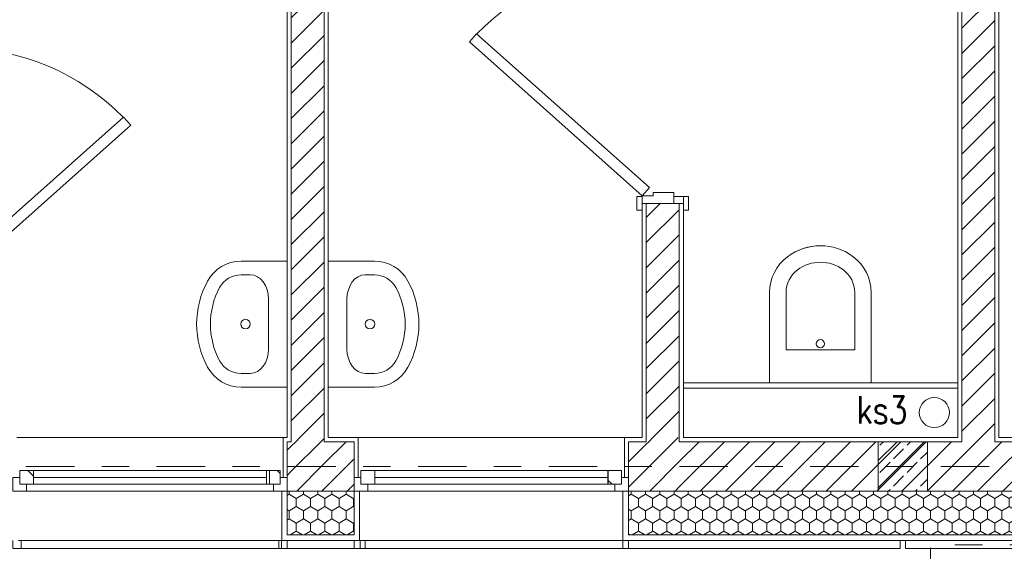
# Model space of a CAD drawing. Extents: x 5465377 to 5465550, y 5925276 to 5925338.
# Tile 16 of 182: x 5465380.93 to 5465384.52, y 5925281.86 to 5925283.8. Entities that reach past the tile are written whole.
import ezdxf

# ---------------------------------------------------------------- set-up
doc = ezdxf.new("R2010")
doc.units = 0
doc.header["$MEASUREMENT"] = 0
for name, pattern in [('Dashed', [0.1, 0.05, -0.05]), ('Krawędzie ukryte', [0.19561111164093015, 0.1411111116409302, -0.05449999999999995]), ('Kropki i Kreski', [0.33513888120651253, 0.1763888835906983, -0.08819444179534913, 0, -0.07055555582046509])]:
    doc.linetypes.add(name, pattern=pattern)
for name, color, linetype, lineweight in [('0_Nr_Pióra__1', 7, 'Continuous', 13), ('0_Nr_pióra__141_Nr_Pióra__141', 7, 'Continuous', 0), ('0_Nr_Pióra__142', 7, 'Continuous', 18), ('_ARCH_Sciany_Nr_Pióra__141', 7, 'Continuous', 0), ('_ARCH_Sciany_Nr_Pióra__142', 7, 'Continuous', 18), ('Drzwi ArchiCAD_Nr_Pióra__141', 7, 'Continuous', 0), ('EGBD03_Nr_Pióra__141', 7, 'Continuous', 0), ('IS_KAN SANIT. OPIS PION_Nr_Pióra__7', 7, 'Continuous', 35), ('IS_KAN SANIT. PION_Nr_Pióra__14', 42, 'Continuous', 18), ('Okna ArchiCADa_Nr_Pióra__103', 31, 'Continuous', 15), ('Okna ArchiCADa_Nr_Pióra__141', 7, 'Continuous', 0)]:
    doc.layers.add(name, color=color, linetype=linetype, lineweight=lineweight)
doc.layers.add('_ARCH_Sciany', color=7, linetype='Continuous')
doc.layers.add('EGBD03', color=7, linetype='Continuous')
doc.styles.add('GENERATED_STYLE_8', font='Simplex.shx', dxfattribs={"bigfont": 'BIGFONT.SHX'})
pattern_1 = [(45, (5464021.330722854, 5925651.473568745), (-0.04596193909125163, 0.04596193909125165), [])]
pattern_2 = [(90.00000000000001, (5464021.330722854, 5925651.473568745), (-0.05196152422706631, 0), [0.03, -0.06]), (90.00000000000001, (5464021.304742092, 5925651.518568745), (-0.05196152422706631, 0), [0.03, -0.06]), (150.0000000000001, (5464021.330722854, 5925651.503568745), (0.02598076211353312, 0.04500000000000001), [0.03, -0.06]), (150.0000000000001, (5464021.27876133, 5925651.503568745), (0.02598076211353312, 0.04500000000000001), [0.03, -0.06]), (-149.9999999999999, (5464021.330722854, 5925651.473568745), (-0.0259807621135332, 0.04499999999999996), [0.03, -0.05999999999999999]), (-149.9999999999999, (5464021.27876133, 5925651.473568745), (-0.0259807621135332, 0.04499999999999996), [0.03, -0.05999999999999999])]
pattern_3 = [(90.00000000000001, (5464021.330722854, 5925651.473568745), (-0.0649999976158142, 0), []), (45.00000000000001, (5464021.330722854, 5925651.473568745), (-0.0649999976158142, 0.06499999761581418), [])]

# ---------------------------------------------------------------- blocks, each defined once
blk = doc.blocks.new('Ściana_440', base_point=(5465384.504072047, 5925285.92533285))
at = {"layer": '_ARCH_Sciany_Nr_Pióra__141', "linetype": 'Continuous'}
h = blk.add_hatch(dxfattribs=at)
h.set_pattern_fill('cegła_zwykła', color=256, style=0, pattern_type=2)
h.set_pattern_definition(pattern_1)
h.paths.add_polyline_path([(5465384.369072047, 5925284.09033285), (5465384.369072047, 5925282.27533285), (5465384.489072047, 5925282.27533285), (5465384.489072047, 5925284.09033285)], flags=0)
for p, q in [((5465384.504072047, 5925282.27533285), (5465384.504072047, 5925284.32533285)), ((5465384.354072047, 5925284.07533285), (5465384.354072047, 5925282.27533285))]:
    blk.add_line(p, q, dxfattribs=at)
at = {"layer": '_ARCH_Sciany_Nr_Pióra__142', "linetype": 'Continuous'}
for p, q in [((5465384.369072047, 5925284.09033285), (5465384.369072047, 5925282.27533285)), ((5465384.489072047, 5925282.27533285), (5465384.489072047, 5925284.09033285))]:
    blk.add_line(p, q, dxfattribs=at)
blk = doc.blocks.new('Ściana_441', base_point=(5465381.910018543, 5925284.225332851))
at = {"layer": '_ARCH_Sciany_Nr_Pióra__141', "linetype": 'Continuous'}
h = blk.add_hatch(dxfattribs=at)
h.set_pattern_fill('cegła_zwykła', color=256, style=0, pattern_type=2)
h.set_pattern_definition(pattern_1)
h.paths.add_polyline_path([(5465381.925018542, 5925284.07533285), (5465381.925018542, 5925282.27533285), (5465382.045018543, 5925282.27533285), (5465382.045018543, 5925284.07533285)], flags=0)
for p, q in [((5465381.910018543, 5925284.07533285), (5465381.910018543, 5925282.27533285)), ((5465382.060018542, 5925282.27533285), (5465382.060018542, 5925284.07533285))]:
    blk.add_line(p, q, dxfattribs=at)
at = {"layer": '_ARCH_Sciany_Nr_Pióra__142', "linetype": 'Continuous'}
for p, q in [((5465381.925018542, 5925284.07533285), (5465381.925018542, 5925282.27533285)), ((5465382.045018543, 5925282.27533285), (5465382.045018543, 5925284.07533285))]:
    blk.add_line(p, q, dxfattribs=at)
blk = doc.blocks.new('D1 Drzwi proste 12_7', base_point=(5464021.330722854, 5925651.473568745))
at = {"layer": 'Drzwi ArchiCAD_Nr_Pióra__141', "linetype": 'Continuous'}
for p, q in [((5464021.191123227, 5925652.103601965), (5464021.161263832, 5925652.07698587)), ((5464021.752722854, 5925651.473568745), (5464021.191123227, 5925652.103601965)), ((5464021.161263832, 5925652.07698587), (5464021.722863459, 5925651.446952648)), ((5464020.855722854, 5925651.473568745), (5464020.855722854, 5925651.492568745)), ((5464020.855722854, 5925651.492568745), (5464020.905722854, 5925651.492568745)), ((5464020.905722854, 5925651.492568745), (5464020.905722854, 5925651.473568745)), ((5464021.755722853, 5925651.492568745), (5464021.805722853, 5925651.492568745)), ((5464021.755722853, 5925651.473568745), (5464021.755722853, 5925651.492568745)), ((5464021.805722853, 5925651.492568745), (5464021.805722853, 5925651.473568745)), ((5464020.905722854, 5925651.473568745), (5464020.855722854, 5925651.473568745)), ((5464020.880722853, 5925651.473568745), (5464020.855722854, 5925651.473568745)), ((5464020.908722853, 5925651.473568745), (5464020.880722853, 5925651.473568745)), ((5464020.880722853, 5925651.473568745), (5464020.880722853, 5925651.358568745)), ((5464020.880722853, 5925651.473568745), (5464020.880722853, 5925651.458568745)), ((5464020.880722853, 5925651.458568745), (5464020.880722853, 5925651.358568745)), ((5464020.908722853, 5925651.433568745), (5464020.908722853, 5925651.473568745)), ((5464021.722863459, 5925651.446952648), (5464021.752722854, 5925651.473568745)), ((5464021.780722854, 5925651.473568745), (5464021.752722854, 5925651.473568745)), ((5464021.752722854, 5925651.473568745), (5464021.752722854, 5925651.433568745)), ((5464021.805722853, 5925651.473568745), (5464021.755722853, 5925651.473568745)), ((5464021.780722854, 5925651.358568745), (5464021.780722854, 5925651.473568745)), ((5464021.780722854, 5925651.473568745), (5464021.780722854, 5925651.458568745)), ((5464021.780722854, 5925651.473568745), (5464021.805722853, 5925651.473568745)), ((5464021.780722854, 5925651.458568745), (5464021.780722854, 5925651.358568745)), ((5464020.920722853, 5925651.433568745), (5464020.908722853, 5925651.433568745)), ((5464020.920722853, 5925651.358568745), (5464020.920722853, 5925651.433568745)), ((5464021.752722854, 5925651.433568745), (5464021.740722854, 5925651.433568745)), ((5464021.740722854, 5925651.433568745), (5464021.740722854, 5925651.358568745)), ((5464020.880722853, 5925651.323568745), (5464020.880722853, 5925651.358568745)), ((5464020.880722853, 5925651.358568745), (5464020.905722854, 5925651.358568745)), ((5464020.880722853, 5925651.358568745), (5464020.920722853, 5925651.358568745)), ((5464020.880722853, 5925651.358568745), (5464020.880722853, 5925651.338568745)), ((5464020.905722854, 5925651.358568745), (5464020.905722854, 5925651.323568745)), ((5464021.740722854, 5925651.358568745), (5464021.780722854, 5925651.358568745)), ((5464021.755722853, 5925651.323568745), (5464021.755722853, 5925651.358568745)), ((5464021.755722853, 5925651.358568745), (5464021.780722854, 5925651.358568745)), ((5464021.780722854, 5925651.358568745), (5464021.780722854, 5925651.323568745)), ((5464021.780722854, 5925651.358568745), (5464021.780722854, 5925651.338568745)), ((5464020.855722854, 5925651.304568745), (5464020.855722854, 5925651.323568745)), ((5464020.855722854, 5925651.323568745), (5464020.905722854, 5925651.323568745)), ((5464020.880722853, 5925651.323568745), (5464020.855722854, 5925651.323568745)), ((5464020.880722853, 5925651.338568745), (5464020.880722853, 5925651.323568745)), ((5464020.905722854, 5925651.323568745), (5464020.880722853, 5925651.323568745)), ((5464020.905722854, 5925651.323568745), (5464020.905722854, 5925651.304568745)), ((5464021.780722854, 5925651.323568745), (5464021.755722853, 5925651.323568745)), ((5464021.755722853, 5925651.323568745), (5464021.805722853, 5925651.323568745)), ((5464021.755722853, 5925651.304568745), (5464021.755722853, 5925651.323568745)), ((5464021.780722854, 5925651.338568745), (5464021.780722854, 5925651.323568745)), ((5464021.780722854, 5925651.323568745), (5464021.805722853, 5925651.323568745)), ((5464021.805722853, 5925651.323568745), (5464021.805722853, 5925651.304568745)), ((5464020.905722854, 5925651.304568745), (5464020.855722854, 5925651.304568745)), ((5464021.805722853, 5925651.304568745), (5464021.755722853, 5925651.304568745))]:
    blk.add_line(p, q, dxfattribs=at)
blk.add_arc((5464021.752722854, 5925651.473568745), 0.844, 134.4296613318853, 180, dxfattribs=at)
blk = doc.blocks.new('Ściana_442', base_point=(5465380.560018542, 5925285.92533285))
at = {"layer": 'Drzwi ArchiCAD_Nr_Pióra__141', "linetype": 'Continuous', "rotation": 270.0000000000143}
blk.add_blockref('D1 Drzwi proste 12_7', (5465380.710018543, 5925283.27533285), dxfattribs=at)
blk = doc.blocks.new('O1 rozwierane 12_4', base_point=(5464021.330722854, 5925651.473568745))
at = {"layer": 'Okna ArchiCADa_Nr_Pióra__103', "linetype": 'Continuous'}
h = blk.add_hatch(dxfattribs=at)
h.set_pattern_fill('cegła_szamotowa', color=256, style=0, pattern_type=2)
h.set_pattern_definition(pattern_3)
h.paths.add_polyline_path([(5464020.855722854, 5925651.398568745), (5464020.905722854, 5925651.398568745), (5464020.905722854, 5925651.448568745), (5464020.855722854, 5925651.448568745)], flags=0)
h = blk.add_hatch(dxfattribs=at)
h.set_pattern_fill('cegła_szamotowa', color=256, style=0, pattern_type=2)
h.set_pattern_definition(pattern_3)
h.paths.add_polyline_path([(5464021.805722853, 5925651.448568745), (5464021.755722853, 5925651.448568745), (5464021.755722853, 5925651.398568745), (5464021.805722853, 5925651.398568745)], flags=0)
at = {"layer": 'Okna ArchiCADa_Nr_Pióra__141', "linetype": 'Continuous'}
for p, q in [((5464020.830722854, 5925651.653568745), (5464020.830722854, 5925651.683568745)), ((5464020.830722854, 5925651.683568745), (5464021.830722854, 5925651.683568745)), ((5464021.830722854, 5925651.683568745), (5464021.830722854, 5925651.653568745)), ((5464020.850722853, 5925651.653568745), (5464021.810722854, 5925651.653568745)), ((5464020.880722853, 5925651.473568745), (5464020.830722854, 5925651.473568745)), ((5464020.830722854, 5925651.473568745), (5464020.830722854, 5925651.423568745)), ((5464020.830722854, 5925651.473568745), (5464020.830722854, 5925651.423568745)), ((5464020.880722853, 5925651.448568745), (5464020.880722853, 5925651.473568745)), ((5464021.780722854, 5925651.473568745), (5464020.880722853, 5925651.473568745)), ((5464021.830722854, 5925651.473568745), (5464021.780722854, 5925651.473568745)), ((5464021.780722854, 5925651.473568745), (5464021.780722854, 5925651.448568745)), ((5464021.830722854, 5925651.423568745), (5464021.830722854, 5925651.473568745)), ((5464021.830722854, 5925651.473568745), (5464021.830722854, 5925651.423568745)), ((5464020.830722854, 5925651.423568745), (5464020.855722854, 5925651.423568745)), ((5464020.855722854, 5925651.423568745), (5464020.855722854, 5925651.448568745)), ((5464020.855722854, 5925651.448568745), (5464020.880722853, 5925651.448568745)), ((5464020.905722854, 5925651.448568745), (5464020.855722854, 5925651.448568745)), ((5464020.855722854, 5925651.448568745), (5464020.855722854, 5925651.398568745)), ((5464020.905722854, 5925651.448568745), (5464021.755722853, 5925651.448568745)), ((5464020.905722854, 5925651.398568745), (5464020.905722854, 5925651.448568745)), ((5464020.905722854, 5925651.423568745), (5464021.755722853, 5925651.423568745)), ((5464021.805722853, 5925651.448568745), (5464021.755722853, 5925651.448568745)), ((5464021.755722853, 5925651.448568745), (5464021.755722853, 5925651.398568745)), ((5464021.780722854, 5925651.448568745), (5464021.805722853, 5925651.448568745)), ((5464021.805722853, 5925651.448568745), (5464021.805722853, 5925651.423568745)), ((5464021.805722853, 5925651.398568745), (5464021.805722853, 5925651.448568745)), ((5464021.805722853, 5925651.423568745), (5464021.830722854, 5925651.423568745)), ((5464020.855722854, 5925651.398568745), (5464020.905722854, 5925651.398568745)), ((5464020.905722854, 5925651.398568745), (5464021.755722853, 5925651.398568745)), ((5464020.905722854, 5925651.398568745), (5464021.755722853, 5925651.398568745)), ((5464021.755722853, 5925651.398568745), (5464021.805722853, 5925651.398568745)), ((5464020.845722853, 5925651.278568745), (5464021.815722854, 5925651.278568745)), ((5464020.845722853, 5925651.278568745), (5464021.815722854, 5925651.278568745))]:
    blk.add_line(p, q, dxfattribs=at)
blk = doc.blocks.new('Ściana_445', base_point=(5465378.954072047, 5925282.27533285))
at = {"layer": '_ARCH_Sciany_Nr_Pióra__141', "linetype": 'Continuous'}
h = blk.add_hatch(dxfattribs=at)
h.set_pattern_fill('cegła_zwykła', color=256, style=0, pattern_type=2)
h.set_pattern_definition(pattern_1)
h.paths.add_polyline_path([(5465381.925018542, 5925282.26033285), (5465382.045018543, 5925282.26033285), (5465382.045018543, 5925282.27533285), (5465381.925018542, 5925282.27533285)], flags=0)
h = blk.add_hatch(dxfattribs=at)
h.set_pattern_fill('cegła_zwykła', color=256, style=0, pattern_type=2)
h.set_pattern_definition(pattern_1)
h.paths.add_polyline_path([(5465383.219072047, 5925282.26033285), (5465383.339072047, 5925282.26033285), (5465383.339072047, 5925282.27533285), (5465383.219072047, 5925282.27533285)], flags=0)
h = blk.add_hatch(dxfattribs=at)
h.set_pattern_fill('cegła_zwykła', color=256, style=0, pattern_type=2)
h.set_pattern_definition(pattern_1)
h.paths.add_polyline_path([(5465384.369072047, 5925282.26033285), (5465384.489072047, 5925282.26033285), (5465384.489072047, 5925282.27533285), (5465384.369072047, 5925282.27533285)], flags=0)
h = blk.add_hatch(dxfattribs=at)
h.set_pattern_fill('cegła_zwykła', color=256, style=0, pattern_type=2)
h.set_pattern_definition(pattern_1)
h.paths.add_polyline_path([(5465381.910018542, 5925282.08033285), (5465381.925018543, 5925282.08033285), (5465381.925018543, 5925282.260332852), (5465381.910018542, 5925282.260332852), (5465381.910018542, 5925282.130332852)], flags=0)
h = blk.add_hatch(dxfattribs=at)
h.set_pattern_fill('cegła_zwykła', color=256, style=0, pattern_type=2)
h.set_pattern_definition(pattern_1)
h.paths.add_polyline_path([(5465381.925018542, 5925282.08033285), (5465382.045018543, 5925282.08033285), (5465382.045018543, 5925282.26033285), (5465381.925018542, 5925282.26033285)], flags=0)
h = blk.add_hatch(dxfattribs=at)
h.set_pattern_fill('cegła_zwykła', color=256, style=0, pattern_type=2)
h.set_pattern_definition(pattern_1)
h.paths.add_polyline_path([(5465382.045018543, 5925282.08033285), (5465382.154072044, 5925282.08033285), (5465382.154072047, 5925282.130332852), (5465382.154072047, 5925282.260332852), (5465382.045018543, 5925282.260332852)], flags=0)
h = blk.add_hatch(dxfattribs=at)
h.set_pattern_fill('cegła_zwykła', color=256, style=0, pattern_type=2)
h.set_pattern_definition(pattern_1)
h.paths.add_polyline_path([(5465383.154072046, 5925282.130332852), (5465383.15407204, 5925282.08033285), (5465383.219072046, 5925282.08033285), (5465383.219072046, 5925282.260332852), (5465383.154072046, 5925282.260332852)], flags=0)
h = blk.add_hatch(dxfattribs=at)
h.set_pattern_fill('cegła_zwykła', color=256, style=0, pattern_type=2)
h.set_pattern_definition(pattern_1)
h.paths.add_polyline_path([(5465383.219072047, 5925282.08033285), (5465383.339072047, 5925282.08033285), (5465383.339072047, 5925282.26033285), (5465383.219072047, 5925282.26033285)], flags=0)
h = blk.add_hatch(dxfattribs=at)
h.set_pattern_fill('cegła_zwykła', color=256, style=0, pattern_type=2)
h.set_pattern_definition(pattern_1)
h.paths.add_polyline_path([(5465383.339072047, 5925282.08033285), (5465384.369072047, 5925282.08033285), (5465384.369072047, 5925282.26033285), (5465383.339072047, 5925282.26033285)], flags=0)
h = blk.add_hatch(dxfattribs=at)
h.set_pattern_fill('cegła_zwykła', color=256, style=0, pattern_type=2)
h.set_pattern_definition(pattern_1)
h.paths.add_polyline_path([(5465384.369072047, 5925282.08033285), (5465384.489072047, 5925282.08033285), (5465384.489072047, 5925282.26033285), (5465384.369072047, 5925282.26033285)], flags=0)
h = blk.add_hatch(dxfattribs=at)
h.set_pattern_fill('cegła_zwykła', color=256, style=0, pattern_type=2)
h.set_pattern_definition(pattern_1)
h.paths.add_polyline_path([(5465384.754072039, 5925282.260332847), (5465384.489072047, 5925282.260332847), (5465384.489072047, 5925282.080332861), (5465384.754072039, 5925282.080332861)], flags=0)
h = blk.add_hatch(dxfattribs=at)
h.set_pattern_fill('Styropian2', color=256, style=0, pattern_type=2)
h.set_pattern_definition(pattern_2)
h.paths.add_polyline_path([(5465382.154072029, 5925282.080332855), (5465381.910018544, 5925282.080332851), (5465381.910018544, 5925281.92033285), (5465382.154072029, 5925281.92033285)], flags=0)
h = blk.add_hatch(dxfattribs=at)
h.set_pattern_fill('Styropian2', color=256, style=0, pattern_type=2)
h.set_pattern_definition(pattern_2)
h.paths.add_polyline_path([(5465383.154072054, 5925282.080332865), (5465383.154072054, 5925281.920332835), (5465384.754072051, 5925281.920332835), (5465384.754072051, 5925282.01533282), (5465384.754072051, 5925282.080332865)], flags=0)
for p, q in [((5465381.895018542, 5925282.27533285), (5465381.895018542, 5925282.13033285)), ((5465381.910018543, 5925282.27533285), (5465381.895018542, 5925282.27533285)), ((5465382.154072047, 5925282.27533285), (5465382.060018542, 5925282.27533285)), ((5465382.154072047, 5925282.27533285), (5465382.169072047, 5925282.27533285)), ((5465382.169072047, 5925282.27533285), (5465382.169072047, 5925282.13033285)), ((5465383.139072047, 5925282.27533285), (5465383.139072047, 5925282.13033285)), ((5465383.154072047, 5925282.27533285), (5465383.139072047, 5925282.27533285)), ((5465383.204072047, 5925282.27533285), (5465383.154072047, 5925282.27533285)), ((5465384.354072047, 5925282.27533285), (5465383.354072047, 5925282.27533285)), ((5465384.754072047, 5925282.27533285), (5465384.504072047, 5925282.27533285)), ((5465381.910018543, 5925282.13033285), (5465381.895018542, 5925282.13033285)), ((5465381.910018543, 5925282.08033285), (5465381.910018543, 5925282.13033285)), ((5465382.154072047, 5925282.13033285), (5465382.169072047, 5925282.13033285)), ((5465382.154072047, 5925282.08033285), (5465382.154072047, 5925282.13033285)), ((5465383.154072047, 5925282.13033285), (5465383.139072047, 5925282.13033285)), ((5465383.154072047, 5925282.08033285), (5465383.154072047, 5925282.13033285)), ((5465381.890018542, 5925281.90033285), (5465381.890018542, 5925282.08033285)), ((5465381.910018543, 5925282.08033285), (5465381.890018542, 5925282.08033285)), ((5465381.910018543, 5925281.92033285), (5465381.910018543, 5925282.08033285)), ((5465382.154072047, 5925282.08033285), (5465382.174072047, 5925282.08033285)), ((5465382.154072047, 5925281.92033285), (5465382.154072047, 5925282.08033285)), ((5465382.174072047, 5925281.90033285), (5465382.174072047, 5925282.08033285)), ((5465383.134072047, 5925281.90033285), (5465383.134072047, 5925282.08033285)), ((5465383.154072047, 5925282.08033285), (5465383.134072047, 5925282.08033285)), ((5465383.154072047, 5925281.92033285), (5465383.154072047, 5925282.08033285)), ((5465381.910018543, 5925281.92033285), (5465382.154072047, 5925281.92033285)), ((5465383.154072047, 5925281.92033285), (5465384.754072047, 5925281.92033285)), ((5465381.910018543, 5925281.90033285), (5465381.890018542, 5925281.90033285)), ((5465381.910018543, 5925281.90033285), (5465382.154072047, 5925281.90033285)), ((5465382.154072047, 5925281.90033285), (5465382.174072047, 5925281.90033285)), ((5465383.154072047, 5925281.90033285), (5465383.134072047, 5925281.90033285)), ((5465383.154072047, 5925281.90033285), (5465384.754072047, 5925281.90033285))]:
    blk.add_line(p, q, dxfattribs=at)
at = {"layer": '_ARCH_Sciany_Nr_Pióra__142', "linetype": 'Continuous'}
for p, q in [((5465381.925018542, 5925282.27533285), (5465381.925018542, 5925282.26033285)), ((5465382.045018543, 5925282.26033285), (5465382.045018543, 5925282.27533285)), ((5465383.219072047, 5925282.27533285), (5465383.219072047, 5925282.26033285)), ((5465383.339072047, 5925282.26033285), (5465383.339072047, 5925282.27533285)), ((5465384.369072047, 5925282.27533285), (5465384.369072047, 5925282.26033285)), ((5465384.489072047, 5925282.26033285), (5465384.489072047, 5925282.27533285)), ((5465381.925018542, 5925282.26033285), (5465381.910018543, 5925282.26033285)), ((5465381.910018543, 5925282.26033285), (5465381.910018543, 5925282.13033285)), ((5465382.154072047, 5925282.26033285), (5465382.045018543, 5925282.26033285)), ((5465382.154072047, 5925282.26033285), (5465382.154072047, 5925282.13033285)), ((5465383.219072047, 5925282.26033285), (5465383.154072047, 5925282.26033285)), ((5465383.154072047, 5925282.26033285), (5465383.154072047, 5925282.13033285)), ((5465384.369072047, 5925282.26033285), (5465383.339072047, 5925282.26033285)), ((5465384.754072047, 5925282.26033285), (5465384.489072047, 5925282.26033285)), ((5465381.910018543, 5925282.08033285), (5465381.925018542, 5925282.08033285)), ((5465381.925018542, 5925282.08033285), (5465382.045018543, 5925282.08033285)), ((5465382.045018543, 5925282.08033285), (5465382.154072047, 5925282.08033285)), ((5465383.154072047, 5925282.08033285), (5465383.219072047, 5925282.08033285)), ((5465383.219072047, 5925282.08033285), (5465383.339072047, 5925282.08033285)), ((5465383.339072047, 5925282.08033285), (5465384.369072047, 5925282.08033285)), ((5465384.369072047, 5925282.08033285), (5465384.489072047, 5925282.08033285)), ((5465384.489072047, 5925282.08033285), (5465384.754072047, 5925282.08033285))]:
    blk.add_line(p, q, dxfattribs=at)
at = {"layer": 'Okna ArchiCADa_Nr_Pióra__141', "linetype": 'Continuous', "xscale": -1, "rotation": 180.0000000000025}
for p in [(5465381.410018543, 5925282.08033285), (5465382.654072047, 5925282.08033285)]:
    blk.add_blockref('O1 rozwierane 12_4', p, dxfattribs=at)
blk = doc.blocks.new('D1 Drzwi proste 12_9', base_point=(5464021.330722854, 5925651.473568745))
at = {"layer": 'Drzwi ArchiCAD_Nr_Pióra__141', "linetype": 'Continuous'}
for p, q in [((5464021.191123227, 5925652.103601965), (5464021.161263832, 5925652.07698587)), ((5464021.752722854, 5925651.473568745), (5464021.191123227, 5925652.103601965)), ((5464021.161263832, 5925652.07698587), (5464021.722863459, 5925651.446952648)), ((5464020.855722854, 5925651.473568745), (5464020.855722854, 5925651.492568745)), ((5464020.855722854, 5925651.492568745), (5464020.905722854, 5925651.492568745)), ((5464020.905722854, 5925651.492568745), (5464020.905722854, 5925651.473568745)), ((5464021.755722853, 5925651.492568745), (5464021.805722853, 5925651.492568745)), ((5464021.755722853, 5925651.473568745), (5464021.755722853, 5925651.492568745)), ((5464021.805722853, 5925651.492568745), (5464021.805722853, 5925651.473568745)), ((5464020.905722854, 5925651.473568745), (5464020.855722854, 5925651.473568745)), ((5464020.880722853, 5925651.473568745), (5464020.855722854, 5925651.473568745)), ((5464020.908722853, 5925651.473568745), (5464020.880722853, 5925651.473568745)), ((5464020.880722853, 5925651.473568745), (5464020.880722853, 5925651.358568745)), ((5464020.880722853, 5925651.473568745), (5464020.880722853, 5925651.458568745)), ((5464020.880722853, 5925651.458568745), (5464020.880722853, 5925651.358568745)), ((5464020.908722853, 5925651.433568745), (5464020.908722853, 5925651.473568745)), ((5464021.722863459, 5925651.446952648), (5464021.752722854, 5925651.473568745)), ((5464021.780722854, 5925651.473568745), (5464021.752722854, 5925651.473568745)), ((5464021.752722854, 5925651.473568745), (5464021.752722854, 5925651.433568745)), ((5464021.805722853, 5925651.473568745), (5464021.755722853, 5925651.473568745)), ((5464021.780722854, 5925651.358568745), (5464021.780722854, 5925651.473568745)), ((5464021.780722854, 5925651.473568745), (5464021.780722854, 5925651.458568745)), ((5464021.780722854, 5925651.473568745), (5464021.805722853, 5925651.473568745)), ((5464021.780722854, 5925651.458568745), (5464021.780722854, 5925651.358568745)), ((5464020.920722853, 5925651.433568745), (5464020.908722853, 5925651.433568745)), ((5464020.920722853, 5925651.358568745), (5464020.920722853, 5925651.433568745)), ((5464021.752722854, 5925651.433568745), (5464021.740722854, 5925651.433568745)), ((5464021.740722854, 5925651.433568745), (5464021.740722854, 5925651.358568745)), ((5464020.880722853, 5925651.323568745), (5464020.880722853, 5925651.358568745)), ((5464020.880722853, 5925651.358568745), (5464020.905722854, 5925651.358568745)), ((5464020.880722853, 5925651.358568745), (5464020.920722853, 5925651.358568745)), ((5464020.880722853, 5925651.358568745), (5464020.880722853, 5925651.338568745)), ((5464020.905722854, 5925651.358568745), (5464020.905722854, 5925651.323568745)), ((5464021.740722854, 5925651.358568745), (5464021.780722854, 5925651.358568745)), ((5464021.755722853, 5925651.323568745), (5464021.755722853, 5925651.358568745)), ((5464021.755722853, 5925651.358568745), (5464021.780722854, 5925651.358568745)), ((5464021.780722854, 5925651.358568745), (5464021.780722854, 5925651.323568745)), ((5464021.780722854, 5925651.358568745), (5464021.780722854, 5925651.338568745)), ((5464020.855722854, 5925651.304568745), (5464020.855722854, 5925651.323568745)), ((5464020.855722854, 5925651.323568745), (5464020.905722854, 5925651.323568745)), ((5464020.880722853, 5925651.323568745), (5464020.855722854, 5925651.323568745)), ((5464020.880722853, 5925651.338568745), (5464020.880722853, 5925651.323568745)), ((5464020.905722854, 5925651.323568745), (5464020.880722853, 5925651.323568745)), ((5464020.905722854, 5925651.323568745), (5464020.905722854, 5925651.304568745)), ((5464021.780722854, 5925651.323568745), (5464021.755722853, 5925651.323568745)), ((5464021.755722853, 5925651.323568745), (5464021.805722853, 5925651.323568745)), ((5464021.755722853, 5925651.304568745), (5464021.755722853, 5925651.323568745)), ((5464021.780722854, 5925651.338568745), (5464021.780722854, 5925651.323568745)), ((5464021.780722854, 5925651.323568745), (5464021.805722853, 5925651.323568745)), ((5464021.805722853, 5925651.323568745), (5464021.805722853, 5925651.304568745)), ((5464020.905722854, 5925651.304568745), (5464020.855722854, 5925651.304568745)), ((5464021.805722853, 5925651.304568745), (5464021.755722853, 5925651.304568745))]:
    blk.add_line(p, q, dxfattribs=at)
blk.add_arc((5464021.752722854, 5925651.473568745), 0.844, 134.4296613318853, 180, dxfattribs=at)
blk = doc.blocks.new('Ściana_451', base_point=(5465383.354072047, 5925282.27533285))
at = {"layer": '_ARCH_Sciany_Nr_Pióra__141', "linetype": 'Continuous'}
h = blk.add_hatch(dxfattribs=at)
h.set_pattern_fill('cegła_zwykła', color=256, style=0, pattern_type=2)
h.set_pattern_definition(pattern_1)
h.paths.add_polyline_path([(5465383.219072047, 5925284.07533285), (5465383.219072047, 5925284.029903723), (5465383.319072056, 5925284.029903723), (5465383.339072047, 5925284.029903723), (5465383.339072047, 5925284.07533285)], flags=0)
h = blk.add_hatch(dxfattribs=at)
h.set_pattern_fill('cegła_zwykła', color=256, style=0, pattern_type=2)
h.set_pattern_definition(pattern_1)
h.paths.add_polyline_path([(5465383.219072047, 5925282.27533285), (5465383.339072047, 5925282.27533285), (5465383.339072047, 5925283.129903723), (5465383.319072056, 5925283.129903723), (5465383.219072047, 5925283.129903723)], flags=0)
for p, q in [((5465383.204072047, 5925284.07533285), (5465383.204072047, 5925284.029903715)), ((5465383.354072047, 5925284.029903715), (5465383.354072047, 5925284.07533285)), ((5465383.204072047, 5925284.029903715), (5465383.204072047, 5925284.054903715)), ((5465383.354072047, 5925284.029903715), (5465383.354072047, 5925284.054903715)), ((5465383.204072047, 5925284.029903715), (5465383.219072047, 5925284.029903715)), ((5465383.219072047, 5925284.029903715), (5465383.319072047, 5925284.029903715)), ((5465383.319072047, 5925284.029903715), (5465383.339072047, 5925284.029903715)), ((5465383.339072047, 5925284.029903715), (5465383.354072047, 5925284.029903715)), ((5465383.204072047, 5925283.129903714), (5465383.204072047, 5925283.104903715)), ((5465383.204072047, 5925283.129903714), (5465383.219072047, 5925283.129903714)), ((5465383.204072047, 5925283.129903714), (5465383.204072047, 5925282.27533285)), ((5465383.219072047, 5925283.129903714), (5465383.319072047, 5925283.129903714)), ((5465383.319072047, 5925283.129903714), (5465383.339072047, 5925283.129903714)), ((5465383.339072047, 5925283.129903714), (5465383.354072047, 5925283.129903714)), ((5465383.354072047, 5925283.129903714), (5465383.354072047, 5925283.104903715)), ((5465383.354072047, 5925282.27533285), (5465383.354072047, 5925283.129903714))]:
    blk.add_line(p, q, dxfattribs=at)
at = {"layer": '_ARCH_Sciany_Nr_Pióra__142', "linetype": 'Continuous'}
for p, q in [((5465383.219072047, 5925284.07533285), (5465383.219072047, 5925284.029903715)), ((5465383.339072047, 5925284.029903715), (5465383.339072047, 5925284.07533285)), ((5465383.219072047, 5925283.129903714), (5465383.219072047, 5925282.27533285)), ((5465383.339072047, 5925282.27533285), (5465383.339072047, 5925283.129903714))]:
    blk.add_line(p, q, dxfattribs=at)
at = {"layer": 'Drzwi ArchiCAD_Nr_Pióra__141', "linetype": 'Continuous', "xscale": -1, "rotation": 90}
blk.add_blockref('D1 Drzwi proste 12_9', (5465383.204072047, 5925283.579903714), dxfattribs=at)
blk = doc.blocks.new('Ściana_457', base_point=(5465381.889263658, 5925281.90033285))
at = {"layer": '_ARCH_Sciany_Nr_Pióra__141', "linetype": 'Continuous'}
for p, q in [((5465382.176229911, 5925281.90033285), (5465381.889263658, 5925281.90033285)), ((5465381.889263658, 5925281.90033285), (5465381.889263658, 5925281.87033285)), ((5465382.176229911, 5925281.87033285), (5465382.176229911, 5925281.90033285)), ((5465381.889263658, 5925281.87033285), (5465382.176229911, 5925281.87033285))]:
    blk.add_line(p, q, dxfattribs=at)
blk = doc.blocks.new('Ściana_458', base_point=(5465383.154072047, 5925281.90033285))
at = {"layer": '_ARCH_Sciany_Nr_Pióra__141', "linetype": 'Continuous'}
for p, q in [((5465384.144072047, 5925281.90033285), (5465383.154072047, 5925281.90033285)), ((5465383.154072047, 5925281.90033285), (5465383.154072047, 5925281.87033285)), ((5465384.144072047, 5925281.87033285), (5465384.144072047, 5925281.90033285)), ((5465383.154072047, 5925281.87033285), (5465384.144072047, 5925281.87033285))]:
    blk.add_line(p, q, dxfattribs=at)
blk = doc.blocks.new('Ściana_459', base_point=(5465384.164072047, 5925281.90033285))
at = {"layer": '_ARCH_Sciany_Nr_Pióra__141', "linetype": 'Continuous'}
for p, q in [((5465384.954072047, 5925281.90033285), (5465384.164072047, 5925281.90033285)), ((5465384.164072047, 5925281.90033285), (5465384.164072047, 5925281.87033285)), ((5465384.954072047, 5925281.87033285), (5465384.954072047, 5925281.90033285)), ((5465384.164072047, 5925281.87033285), (5465384.954072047, 5925281.87033285))]:
    blk.add_line(p, q, dxfattribs=at)
blk = doc.blocks.new('Ściana_466', base_point=(5465380.939900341, 5925281.90033285))
at = {"layer": '_ARCH_Sciany_Nr_Pióra__141', "linetype": 'Krawędzie ukryte'}
for p, q in [((5465381.879263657, 5925281.90033285), (5465380.939900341, 5925281.90033285)), ((5465380.939900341, 5925281.90033285), (5465380.939900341, 5925281.87033285)), ((5465381.879263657, 5925281.87033285), (5465381.879263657, 5925281.90033285)), ((5465380.939900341, 5925281.87033285), (5465381.879263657, 5925281.87033285))]:
    blk.add_line(p, q, dxfattribs=at)
blk = doc.blocks.new('Ściana_470', base_point=(5465382.19470873, 5925281.90033285))
at = {"layer": '_ARCH_Sciany_Nr_Pióra__141', "linetype": 'Krawędzie ukryte'}
for p, q in [((5465383.134072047, 5925281.90033285), (5465382.19470873, 5925281.90033285)), ((5465382.19470873, 5925281.90033285), (5465382.19470873, 5925281.87033285)), ((5465383.134072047, 5925281.87033285), (5465383.134072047, 5925281.90033285)), ((5465382.19470873, 5925281.87033285), (5465383.134072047, 5925281.87033285))]:
    blk.add_line(p, q, dxfattribs=at)
blk = doc.blocks.new('Umywalka 01 12', base_point=(5464021.330722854, 5925651.473568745))
at = {"layer": '0_Nr_Pióra__1', "linetype": 'Continuous'}
for p, q in [((5464021.100727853, 5925651.473568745), (5464021.100727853, 5925651.305568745)), ((5464021.560717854, 5925651.473568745), (5464021.100727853, 5925651.473568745)), ((5464021.560717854, 5925651.473568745), (5464021.560717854, 5925651.305568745)), ((5464021.239622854, 5925651.40589338), (5464021.239622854, 5925651.405868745)), ((5464021.421822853, 5925651.405868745), (5464021.239622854, 5925651.405868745)), ((5464021.150722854, 5925651.339168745), (5464021.150722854, 5925651.305568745)), ((5464021.510722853, 5925651.339168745), (5464021.510722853, 5925651.305568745))]:
    blk.add_line(p, q, dxfattribs=at)
blk.add_circle((5464021.330722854, 5925651.321668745), 0.0175, dxfattribs=at)
for centre, radius, start, end in [((5464021.239602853, 5925651.305568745), 0.138880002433, 180, 241.5254397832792), ((5464021.239602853, 5925651.305568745), 0.0888800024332, 180, 241.5254397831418), ((5464021.421842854, 5925651.305568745), 0.0888800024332, 298.4745602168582, 0), ((5464021.421842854, 5925651.305568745), 0.138880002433, 298.4745602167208, 0), ((5464021.330722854, 5925651.473568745), 0.280000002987, 241.5254390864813, 298.4745609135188), ((5464021.330722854, 5925651.473568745), 0.330000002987, 241.5254391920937, 298.4745608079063)]:
    blk.add_arc(centre, radius, start, end, dxfattribs=at)
for centre, major_axis, start_param, end_param in [((5464021.239622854, 5925651.339168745), (0.0889, 0), 1.570796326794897, 3.141592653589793), ((5464021.421822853, 5925651.339168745), (-0.0889, -1.838657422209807e-14), 3.141592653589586, 4.712388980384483)]:
    blk.add_ellipse(centre, major_axis=major_axis, ratio=0.7505583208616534, start_param=start_param, end_param=end_param, dxfattribs=at)
blk = doc.blocks.new('Umywalka 01 12_2', base_point=(5464021.330722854, 5925651.473568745))
at = {"layer": '0_Nr_Pióra__1', "linetype": 'Continuous'}
for p, q in [((5464021.100727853, 5925651.473568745), (5464021.100727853, 5925651.305568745)), ((5464021.560717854, 5925651.473568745), (5464021.100727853, 5925651.473568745)), ((5464021.560717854, 5925651.473568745), (5464021.560717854, 5925651.305568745)), ((5464021.239622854, 5925651.40589338), (5464021.239622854, 5925651.405868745)), ((5464021.421822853, 5925651.405868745), (5464021.239622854, 5925651.405868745)), ((5464021.150722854, 5925651.339168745), (5464021.150722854, 5925651.305568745)), ((5464021.510722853, 5925651.339168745), (5464021.510722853, 5925651.305568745))]:
    blk.add_line(p, q, dxfattribs=at)
blk.add_circle((5464021.330722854, 5925651.321668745), 0.0175, dxfattribs=at)
for centre, radius, start, end in [((5464021.239602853, 5925651.305568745), 0.138880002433, 180, 241.5254397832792), ((5464021.239602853, 5925651.305568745), 0.0888800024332, 180, 241.5254397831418), ((5464021.421842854, 5925651.305568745), 0.0888800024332, 298.4745602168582, 0), ((5464021.421842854, 5925651.305568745), 0.138880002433, 298.4745602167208, 0), ((5464021.330722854, 5925651.473568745), 0.280000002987, 241.5254390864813, 298.4745609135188), ((5464021.330722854, 5925651.473568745), 0.330000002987, 241.5254391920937, 298.4745608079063)]:
    blk.add_arc(centre, radius, start, end, dxfattribs=at)
for centre, major_axis, start_param, end_param in [((5464021.239622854, 5925651.339168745), (0.0889, 0), 1.570796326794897, 3.141592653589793), ((5464021.421822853, 5925651.339168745), (-0.0889, -1.838657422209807e-14), 3.141592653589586, 4.712388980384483)]:
    blk.add_ellipse(centre, major_axis=major_axis, ratio=0.7505583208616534, start_param=start_param, end_param=end_param, dxfattribs=at)
blk = doc.blocks.new('Bidet stojący 12', base_point=(5464021.330722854, 5925651.473568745))
at = {"layer": '0_Nr_Pióra__1', "linetype": 'Continuous'}
for p, q in [((5464021.515739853, 5925651.973568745), (5464021.145705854, 5925651.973568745)), ((5464021.145705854, 5925651.973568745), (5464021.145705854, 5925651.643568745)), ((5464021.515739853, 5925651.973568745), (5464021.515739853, 5925651.643568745)), ((5464021.205720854, 5925651.853568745), (5464021.205720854, 5925651.643568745)), ((5464021.205722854, 5925651.853568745), (5464021.455722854, 5925651.853568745)), ((5464021.455724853, 5925651.853568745), (5464021.455724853, 5925651.643568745))]:
    blk.add_line(p, q, dxfattribs=at)
blk.add_circle((5464021.330722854, 5925651.831068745), 0.015, dxfattribs=at)
for centre, radius, start, end in [((5464021.308222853, 5925651.643568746), 0.16250000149, 180, 233.1301023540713), ((5464021.308222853, 5925651.643568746), 0.16250000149, 180, 233.1301023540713), ((5464021.308222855, 5925651.643568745), 0.10250000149, 180, 233.1301023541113), ((5464021.353222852, 5925651.643568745), 0.10250000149, 306.8698976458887, 0), ((5464021.353222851, 5925651.643568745), 0.16250000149, 306.8698976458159, 0), ((5464021.330722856, 5925651.673568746), 0.14000000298, 233.1301023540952, 306.8698965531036), ((5464021.330722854, 5925651.673568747), 0.200000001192, 233.1301023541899, 306.8698965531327), ((5464021.330722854, 5925651.673568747), 0.200000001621, 233.130101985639, 270)]:
    blk.add_arc(centre, radius, start, end, dxfattribs=at)
blk = doc.blocks.new('Linia_137409', base_point=(5465396.980076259, 5925282.17033285))
at = {"layer": 'EGBD03_Nr_Pióra__141', "linetype": 'Kropki i Kreski'}
blk.add_line((5465396.855076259, 5925282.17033285), (5465377.424707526, 5925282.17033285), dxfattribs=at)

msp = doc.modelspace()

# ---------------------------------------------------------------- hatches: boundary and pattern name
at = {"layer": '0_Nr_Pióra__1', "linetype": 'Continuous'}
h = msp.add_hatch(dxfattribs=at)
h.set_pattern_fill('Beton_zbrojony2', color=256, style=0, pattern_type=2)
h.set_pattern_definition([(45, (5464021.330722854, 5925651.473568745), (-0.04949747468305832, 0.04949747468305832), []), (45, (5464021.305974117, 5925651.498317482), (-0.04949747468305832, 0.04949747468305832), [0.0525, -0.0175])])
h.paths.add_polyline_path([(5465384.244072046, 5925282.080332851), (5465384.244072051, 5925282.26033285), (5465384.064072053, 5925282.26033285), (5465384.064072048, 5925282.080332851)], flags=0)

# ---------------------------------------------------------------- linework, layer by layer
for p, q in [((5465384.354072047, 5925282.475332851), (5465383.354072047, 5925282.475332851)), ((5465384.354072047, 5925282.45533285), (5465383.354072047, 5925282.45533285))]:
    msp.add_line(p, q, dxfattribs=at)
at = {"layer": '0_Nr_pióra__141_Nr_Pióra__141', "linetype": 'Dashed', "flags": 128}
msp.add_lwpolyline([(5465386.644072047, 5925281.884332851), (5465384.25499621, 5925281.884332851), (5465384.25499621, 5925280.660751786), (5465386.644072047, 5925280.660751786)], close=True, dxfattribs=at)
at = {"layer": '0_Nr_Pióra__142', "linetype": 'Continuous', "flags": 128}
msp.add_lwpolyline([(5465384.244072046, 5925282.080332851), (5465384.244072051, 5925282.26033285), (5465384.064072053, 5925282.26033285), (5465384.064072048, 5925282.080332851)], close=True, dxfattribs=at)
at = {"layer": 'IS_KAN SANIT. PION_Nr_Pióra__14', "linetype": 'Continuous'}
msp.add_circle((5465384.269072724, 5925282.366698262), 0.05499999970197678, dxfattribs=at)

# ---------------------------------------------------------------- block references
at = {"layer": '0_Nr_Pióra__1', "linetype": 'Continuous', "xscale": -1}
for name, p, rotation in [('Bidet stojący 12', (5465383.853697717, 5925282.975332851), 180.0000000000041), ('Umywalka 01 12', (5465381.910018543, 5925282.689463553), 270)]:
    msp.add_blockref(name, p, dxfattribs=dict(at, rotation=rotation))
at = {"layer": '0_Nr_Pióra__1', "linetype": 'Continuous', "rotation": 90}
msp.add_blockref('Umywalka 01 12_2', (5465382.060018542, 5925282.689463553), dxfattribs=at)
at = {"layer": '_ARCH_Sciany'}
for name, p in [('Ściana_442', (5465380.560018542, 5925285.92533285)), ('Ściana_440', (5465384.504072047, 5925285.92533285)), ('Ściana_441', (5465381.910018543, 5925284.225332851)), ('Ściana_451', (5465383.354072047, 5925282.27533285)), ('Ściana_445', (5465378.954072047, 5925282.27533285)), ('Ściana_466', (5465380.939900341, 5925281.90033285)), ('Ściana_457', (5465381.889263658, 5925281.90033285)), ('Ściana_470', (5465382.19470873, 5925281.90033285)), ('Ściana_458', (5465383.154072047, 5925281.90033285)), ('Ściana_459', (5465384.164072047, 5925281.90033285))]:
    msp.add_blockref(name, p, dxfattribs=at)
at = {"layer": 'EGBD03', "linetype": 'Kropki i Kreski'}
msp.add_blockref('Linia_137409', (5465396.980076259, 5925282.17033285), dxfattribs=at)

# ---------------------------------------------------------------- texts
at = {"layer": 'IS_KAN SANIT. OPIS PION_Nr_Pióra__7', "linetype": 'Continuous', "insert": (5465383.98551808, 5925282.376204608), "char_height": 0.1, "attachment_point": 4, "style": 'GENERATED_STYLE_8'}
msp.add_mtext('{\\W0.800000x;ks3}', dxfattribs=at)

doc.saveas('drawing.dxf')
